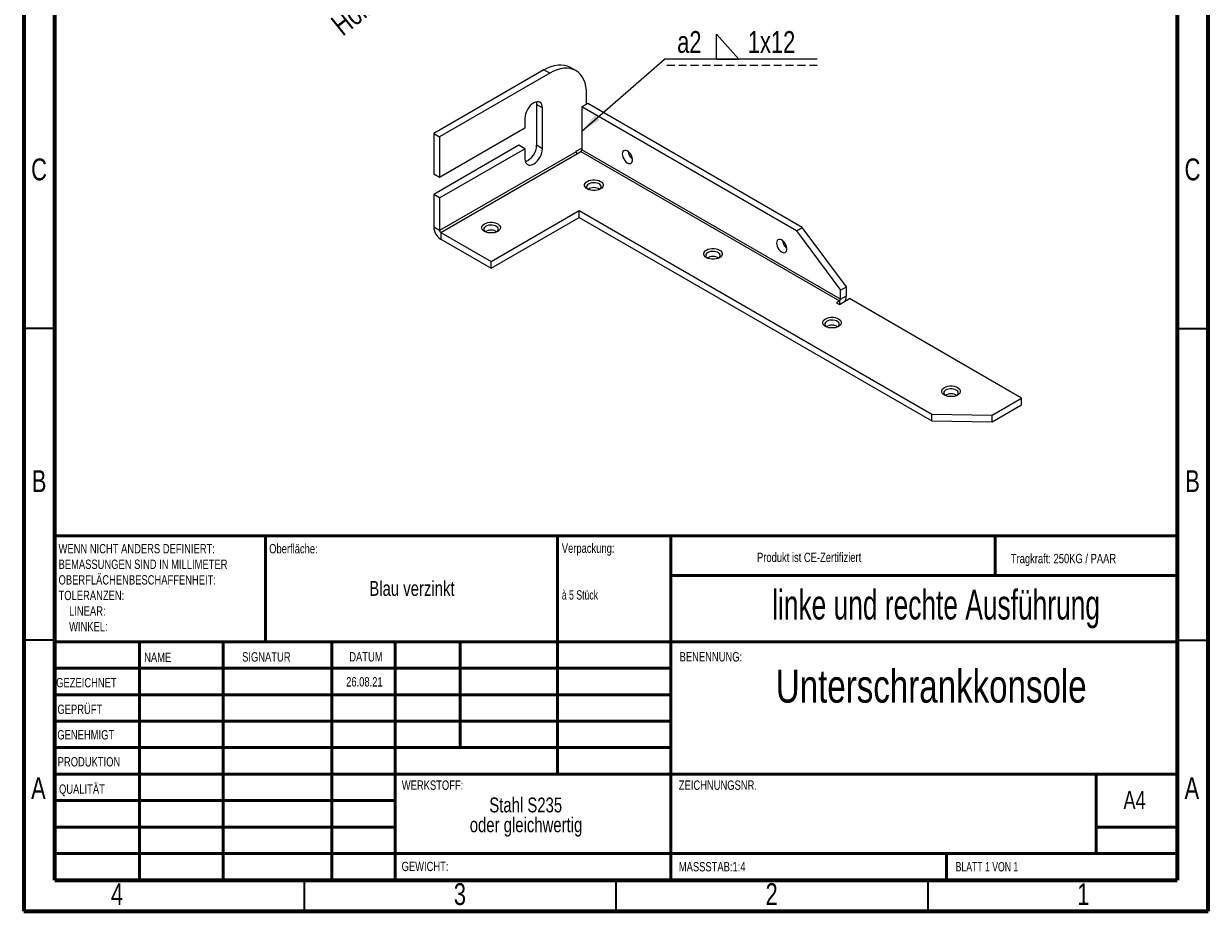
# Model space of a CAD drawing. Header units: millimetres. Extents: x 15 to 205, y 5 to 292.
# Tile 1 of 2: x 15 to 205, y 5 to 147. Entities that reach past the tile are written whole.
import ezdxf

# ---------------------------------------------------------------- set-up
doc = ezdxf.new("R2010")
doc.units = ezdxf.units.MM
doc.linetypes.add('HIDDEN', pattern=[1.905, 1.27, -0.635])
doc.styles.add('SLDTEXTSTYLE0', font='TXT', dxfattribs={"width": 0.75})
doc.styles.add('SLDTEXTSTYLE1', font='TXT', dxfattribs={"width": 0.663})
doc.styles.add('SLDTEXTSTYLE2', font='TXT', dxfattribs={"width": 0.692308})
doc.styles.add('SLDTEXTSTYLE3', font='TXT', dxfattribs={"width": 0.694444})
doc.dimstyles.new('SLDDIMSTYLE2', dxfattribs={"dimtxt": 3.5, "dimasz": 3.302, "dimexe": 0, "dimexo": 0.0625, "dimgap": 0.875, "dimtad": 1, "dimlfac": 4, "dimrnd": 1e-09, "dimzin": 12, "dimdsep": 46, "dimtxsty": 'SLDTEXTSTYLE0', "dimblk1": 'NONE', "dimsah": 1, "dimcen": 0, "dimadec": 0, "dimazin": 3, "dimtfac": 1, "dimtmove": 0, "dimatfit": 3, "dimldrblk": 'NONE', "dimfxl": 1, "dimfrac": 2, "dimtolj": 1, "dimtzin": 12, "dimarcsym": 0})
doc.dimstyles.new('SLDDIMSTYLE3', dxfattribs={"dimtxt": 0.18, "dimasz": 3.302, "dimexe": 0, "dimexo": 0.0625, "dimgap": 0, "dimtad": 0, "dimtih": 1, "dimtoh": 1, "dimdec": 0, "dimrnd": 1e-09, "dimzin": 0, "dimdsep": 46, "dimtxsty": 'Standard', "dimsah": 1, "dimcen": 0.09, "dimadec": 0, "dimazin": 0, "dimtfac": 3.302, "dimtdec": 0, "dimtofl": 0, "dimtmove": 0, "dimatfit": 3, "dimfxl": 1, "dimfrac": 2, "dimtolj": 1, "dimtzin": 0, "dimarcsym": 0})

# ---------------------------------------------------------------- blocks, each defined once
blk = doc.blocks.new('SW_NOTE_0')
at = {"color": 0, "linetype": 'Continuous', "lineweight": 0, "attachment_point": 2, "style": 'SLDTEXTSTYLE0'}
for s, insert, char_height in [('Stahl S235', (7.48, 3.07), 2.381), ('oder gleichwertig', (7.53, -0.11), 2.3813)]:
    blk.add_mtext(s, dxfattribs=dict(at, insert=insert, char_height=char_height))
blk = doc.blocks.new('SW_NOTE_0_1')
at = {"color": 0, "linetype": 'Continuous', "lineweight": 0, "char_height": 1.5, "attachment_point": 1}
for s, insert, style in [('Verpackung:', (0, 1.93), 'SLDTEXTSTYLE0'), ('à 5 Stück', (0, -5.57), 'SLDTEXTSTYLE3')]:
    blk.add_mtext(s, dxfattribs=dict(at, insert=insert, style=style))
blk = doc.blocks.new('SW_NOTE_0_2')
at = {"color": 0, "linetype": 'Continuous', "lineweight": 0, "char_height": 1.5, "attachment_point": 1, "style": 'SLDTEXTSTYLE0'}
for s, insert in [('WENN NICHT ANDERS DEFINIERT:', (0, 1.93)), ('BEMASSUNGEN SIND IN MILLIMETER', (0, -0.57)), ('OBERFLÄCHENBESCHAFFENHEIT:', (0, -3.07)), ('TOLERANZEN:', (0, -5.57)), ('LINEAR:', (1.69, -8.07)), ('WINKEL:', (1.69, -10.57))]:
    blk.add_mtext(s, dxfattribs=dict(at, insert=insert))
blk = doc.blocks.new('_D_12')
at = {"color": 7, "linetype": 'Continuous', "lineweight": 0}
for q in [(102.27, 187.21), (59.85, 153.16)]:
    blk.add_line((100.9, 186.11), q, dxfattribs=at)
at = {"color": 7, "linetype": 'Continuous', "lineweight": 18}
blk.add_solid([(100.9, 186.11), (98.01, 184.44), (98.65, 183.65)], dxfattribs=at)
at = {"color": 7, "linetype": 'Continuous', "lineweight": 18, "char_height": 3.5, "attachment_point": 1, "rotation": 38.7468, "style": 'SLDTEXTSTYLE0'}
for s, insert in [('6.2-6.5', (66.39, 164.28)), ('Holzschrauben', (63.97, 148.02)), ('für 6er', (68.02, 158.4)), ('%%c', (62.31, 160.94))]:
    blk.add_mtext(s, dxfattribs=dict(at, insert=insert))
blk = doc.blocks.new('_None')
blk = doc.blocks.new('SW_SYMBOL_WELD_FILL')
at = {"color": 0, "linetype": 'Continuous', "lineweight": 0}
for p, q in [((100, 0), (100, 900)), ((100, 900), (900, 0)), ((100, 0), (900, 0))]:
    blk.add_line(p, q, dxfattribs=at)
blk = doc.blocks.new('SW_WELDSYMBOL_0')
at = {"color": 0, "linetype": 'Continuous', "lineweight": 0}
blk.add_line((24.49, 0), (0, 0), dxfattribs=at)
at = {"color": 0, "linetype": 'HIDDEN', "lineweight": 0}
blk.add_line((24.49, -1), (0, -1), dxfattribs=at)
at = {"color": 0, "linetype": 'Continuous', "lineweight": 0, "xscale": 0.0044707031, "yscale": 0.0044707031, "zscale": 0.0044707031}
blk.add_blockref('SW_SYMBOL_WELD_FILL', (7.87, 0), dxfattribs=at)
at = {"color": 0, "linetype": 'Continuous', "lineweight": 0, "char_height": 3.5, "attachment_point": 1, "style": 'SLDTEXTSTYLE0'}
for s, insert in [('a2', (2.02, 4.51)), ('1x12', (13.35, 4.51))]:
    blk.add_mtext(s, dxfattribs=dict(at, insert=insert))

msp = doc.modelspace()

# ---------------------------------------------------------------- linework, layer by layer
at = {"color": 7, "linetype": 'Continuous', "lineweight": 70}
for p, q in [((15, 292), (15, 5)), ((205, 5), (205, 292)), ((20, 10), (20, 287)), ((200, 287), (200, 10)), ((20, 10), (200, 10)), ((15, 5), (205, 5))]:
    msp.add_line(p, q, dxfattribs=at)
at = {"color": 7, "linetype": 'Continuous', "lineweight": 25}
for p, q in [((98.4471, 139.9869), (80.7694, 129.7818)), ((99.3899, 139.4426), (81.7122, 129.2375)), ((99.3899, 139.4426), (98.4471, 139.9869)), ((103.5562, 139.8552), (102.6134, 140.3994)), ((105.2824, 134.4775), (105.2824, 136.0398)), ((98.2114, 133.863), (97.2686, 134.4073)), ((97.2686, 134.4073), (97.2686, 127.875)), ((98.2114, 127.3307), (98.2114, 133.863)), ((105.4568, 134.5782), (104.514, 134.0339)), ((104.514, 134.0339), (104.514, 127.1577)), ((138.9407, 114.1598), (104.514, 134.0339)), ((139.8835, 114.7041), (105.4568, 134.5782)), ((95.3829, 132.2302), (95.3829, 130.5971)), ((80.7694, 129.7818), (80.7694, 123.2494)), ((80.7694, 129.7818), (81.7122, 129.2375)), ((95.3829, 130.5971), (81.7122, 122.7052)), ((81.7122, 129.2375), (81.7122, 122.7052)), ((94.4401, 127.8752), (80.7694, 119.9833)), ((81.7122, 119.439), (95.3829, 127.3309)), ((95.3829, 127.3309), (94.4401, 127.8752)), ((95.3829, 127.3309), (95.3829, 125.6979)), ((98.2114, 127.3307), (97.2686, 127.875)), ((103.6325, 126.9219), (104.514, 127.4308)), ((103.6325, 126.8502), (81.7122, 114.1959)), ((81.8858, 113.8952), (103.8061, 126.5495)), ((103.6325, 126.8502), (103.6325, 126.9219)), ((103.8061, 126.5495), (103.8069, 126.549)), ((103.8069, 126.549), (104.3404, 126.857)), ((104.3404, 126.857), (145.8382, 102.9009)), ((146.0118, 103.2016), (104.514, 127.1577)), ((81.7122, 122.7052), (80.7694, 123.2494)), ((81.7122, 119.439), (80.7694, 119.9833)), ((80.7694, 119.9833), (80.7694, 114.7402)), ((81.7122, 119.439), (81.7122, 114.1959)), ((89.9618, 109.233), (104.1039, 117.3971)), ((89.9618, 108.1443), (104.1039, 116.3084)), ((104.1039, 117.3971), (160.6725, 84.7408)), ((104.1039, 116.3084), (104.1039, 117.3971)), ((104.1039, 116.3084), (160.6725, 83.652)), ((81.7122, 114.1959), (80.7694, 114.7402)), ((138.9407, 114.1598), (139.8835, 114.7041)), ((138.9407, 114.1598), (146.0118, 104.6342)), ((146.9546, 105.1785), (139.8835, 114.7041)), ((81.8858, 113.8952), (89.9618, 109.233)), ((81.8858, 113.8952), (81.8858, 112.8064)), ((81.8858, 112.8064), (89.9618, 108.1443)), ((89.9618, 108.1443), (89.9618, 109.233)), ((146.0118, 104.6342), (146.9546, 105.1785)), ((146.0118, 103.2016), (146.0118, 104.6342)), ((146.9546, 103.7459), (146.9546, 105.1785)), ((145.8382, 102.9009), (145.3668, 102.6287)), ((145.3668, 102.6287), (145.8382, 102.3566)), ((145.8382, 102.3566), (147.426, 103.2732)), ((145.8382, 102.9009), (145.8382, 102.3566)), ((146.0118, 103.2016), (146.9546, 103.7459)), ((175.0503, 87.3261), (147.426, 103.2732)), ((170.3363, 84.6047), (175.0503, 87.3261)), ((170.3363, 83.516), (175.0503, 86.2373)), ((175.0503, 86.2373), (175.0503, 87.3261)), ((160.6725, 84.7408), (170.3363, 84.6047)), ((160.6725, 83.652), (160.6725, 84.7408)), ((160.6725, 83.652), (170.3363, 83.516)), ((170.3363, 83.516), (170.3363, 84.6047))]:
    msp.add_line(p, q, dxfattribs=at)
at = {"color": 7, "linetype": 'Continuous', "lineweight": 35}
for p, q in [((20, 98.5), (15, 98.5)), ((200, 98.5), (205, 98.5)), ((20, 48.5), (15, 48.5)), ((200, 48.5), (205, 48.5)), ((60, 10), (60, 5)), ((110, 10), (110, 5)), ((160, 10), (160, 5))]:
    msp.add_line(p, q, dxfattribs=at)
at = {"color": 7, "linetype": 'Continuous', "lineweight": 50}
for p, q in [((20, 65.25), (200, 65.25)), ((20, 65.25), (20, 10)), ((53.8, 48.25), (53.8, 65.25)), ((100.6, 65.25), (100.6, 27)), ((118.8, 65.25), (118.8, 10)), ((170.8, 58.875), (170.8, 65.25)), ((200, 58.875), (118.8, 58.875)), ((200, 48.25), (20, 48.25)), ((33.5963, 48.25), (33.5963, 10)), ((46.991, 48.25), (46.991, 10)), ((64.3989, 48.25), (64.3989, 10)), ((74.6, 10), (74.6, 48.25)), ((85, 31.25), (85, 48.25)), ((118.8, 44), (20, 44)), ((118.8, 39.75), (20, 39.75)), ((118.8, 35.5), (20, 35.5)), ((118.8, 31.25), (20, 31.25)), ((74.6, 27), (20, 27)), ((74.6, 27), (200, 27)), ((187, 14.25), (187, 27)), ((74.6, 22.7499), (20, 22.7499)), ((74.6, 18.5), (20, 18.5)), ((200, 18.5), (187, 18.5)), ((20, 14.25), (200, 14.25)), ((163, 10), (163, 14.25))]:
    msp.add_line(p, q, dxfattribs=at)
at = {"color": 7, "linetype": 'Continuous', "lineweight": 25, "flags": 128}
for points in [[(98.4471, 139.9869), (99.0246, 140.2875), (99.5966, 140.5198), (100.1576, 140.6813), (100.702, 140.7707), (101.2248, 140.7869), (101.7208, 140.73), (102.1853, 140.6003), (102.6134, 140.3994)], [(105.2824, 136.0398), (105.2541, 136.6904), (105.1692, 137.3019), (105.0287, 137.8686), (104.8339, 138.3848), (104.5866, 138.8457), (104.2894, 139.2469), (103.9449, 139.5844), (103.5565, 139.855), (103.1281, 140.0561), (102.6636, 140.1857), (102.1676, 140.2427), (101.6449, 140.2264), (101.1004, 140.1371), (100.5395, 139.9755), (99.9674, 139.7432), (99.3899, 139.4426)], [(98.2114, 133.863), (98.1842, 134.1659), (98.1037, 134.4258), (97.973, 134.6327), (97.7971, 134.7786), (97.5828, 134.858), (97.3383, 134.8678), (97.073, 134.8076), (96.7971, 134.6797), (96.5212, 134.489), (96.256, 134.2429), (96.0115, 133.9509), (95.7971, 133.6241), (95.6213, 133.2751), (95.4906, 132.9173), (95.4101, 132.5645), (95.3829, 132.2302)], [(97.2076, 134.8463), (97.2414, 134.7102), (97.2686, 134.4073)], [(95.3829, 125.6979), (95.4101, 125.395), (95.4906, 125.1351), (95.6213, 124.9282), (95.7971, 124.7822), (96.0115, 124.7028), (96.256, 124.6931), (96.5212, 124.7533), (96.7971, 124.8812), (97.073, 125.0718), (97.3383, 125.3179), (97.5828, 125.61), (97.7971, 125.9368), (97.973, 126.2858), (98.1037, 126.6436), (98.1842, 126.9964), (98.2114, 127.3307)], [(111.01, 126.4734), (111.0359, 126.2215), (111.112, 125.9555), (111.2336, 125.6922), (111.3929, 125.448), (111.58, 125.2383), (111.7832, 125.0763), (111.9895, 124.9721), (112.1862, 124.9324), (112.3608, 124.9595), (112.5024, 125.0519), (112.602, 125.2036), (112.6534, 125.4052), (112.6534, 125.644), (112.602, 125.905), (112.5024, 126.1718), (112.3608, 126.4276), (112.1862, 126.6563), (111.9895, 126.8436), (111.7832, 126.9778), (111.58, 127.0503), (111.3929, 127.0566), (111.2336, 126.9964), (111.112, 126.8734), (111.0359, 126.6953), (111.01, 126.4734)], [(105.4003, 120.8668), (105.1909, 121.0184), (105.0451, 121.1931), (104.9704, 121.3822), (104.9704, 121.5761), (105.0451, 121.7651), (105.1909, 121.9398), (105.4003, 122.0914), (105.6629, 122.2123), (105.9655, 122.2965), (106.293, 122.3396), (106.6289, 122.3396), (106.9564, 122.2965), (107.259, 122.2123), (107.5216, 122.0914), (107.731, 121.9398), (107.8768, 121.7651), (107.9515, 121.5761), (107.9515, 121.3822), (107.8768, 121.1931), (107.731, 121.0184), (107.5216, 120.8668), (107.259, 120.7459), (106.9564, 120.6618), (106.6289, 120.6186), (106.293, 120.6186), (105.9655, 120.6618), (105.6629, 120.7459), (105.4003, 120.8668)], [(107.3888, 120.7987), (107.4259, 120.8284), (107.5586, 120.9788), (107.6224, 121.1436), (107.6132, 121.3123), (107.5317, 121.4744), (107.3828, 121.6197), (107.176, 121.7391), (106.9243, 121.8251), (106.6434, 121.8722), (106.3511, 121.8775), (106.0657, 121.8406), (105.8052, 121.764), (105.5858, 121.6523), (105.4214, 121.5127), (105.3224, 121.3539), (105.2948, 121.1858), (105.3406, 121.0191), (105.4567, 120.8641), (105.5331, 120.7987)], [(88.9011, 114.0634), (88.6917, 114.215), (88.546, 114.3897), (88.4712, 114.5788), (88.4712, 114.7727), (88.546, 114.9617), (88.6917, 115.1364), (88.9011, 115.288), (89.1637, 115.4089), (89.4664, 115.4931), (89.7938, 115.5362), (90.1297, 115.5362), (90.4572, 115.4931), (90.7598, 115.4089), (91.0224, 115.288), (91.2319, 115.1364), (91.3776, 114.9617), (91.4524, 114.7727), (91.4524, 114.5788), (91.3776, 114.3897), (91.2319, 114.215), (91.0224, 114.0634), (90.7598, 113.9425), (90.4572, 113.8584), (90.1297, 113.8152), (89.7938, 113.8152), (89.4664, 113.8584), (89.1637, 113.9425), (88.9011, 114.0634)], [(90.8897, 113.9953), (90.9267, 114.025), (91.0595, 114.1754), (91.1233, 114.3402), (91.1141, 114.5089), (91.0325, 114.671), (90.8836, 114.8163), (90.6768, 114.9357), (90.4251, 115.0217), (90.1443, 115.0688), (89.852, 115.0741), (89.5666, 115.0372), (89.306, 114.9606), (89.0867, 114.8489), (88.9223, 114.7093), (88.8232, 114.5505), (88.7957, 114.3824), (88.8414, 114.2157), (88.9576, 114.0607), (89.0337, 113.9955)], [(135.7587, 112.1862), (135.7846, 111.9343), (135.8608, 111.6684), (135.9823, 111.405), (136.1417, 111.1608), (136.3288, 110.9511), (136.5319, 110.7891), (136.7383, 110.685), (136.9349, 110.6452), (137.1095, 110.6724), (137.2511, 110.7648), (137.3507, 110.9165), (137.4021, 111.1181), (137.4021, 111.3569), (137.3507, 111.6179), (137.2511, 111.8846), (137.1095, 112.1404), (136.9349, 112.3692), (136.7383, 112.5565), (136.5319, 112.6906), (136.3288, 112.7632), (136.1417, 112.7695), (135.9823, 112.7093), (135.8608, 112.5862), (135.7846, 112.4082), (135.7587, 112.1862)], [(124.4922, 109.8453), (124.2827, 109.9969), (124.137, 110.1716), (124.0623, 110.3607), (124.0623, 110.5546), (124.137, 110.7436), (124.2827, 110.9183), (124.4922, 111.0699), (124.7548, 111.1908), (125.0574, 111.275), (125.3849, 111.3181), (125.7208, 111.3181), (126.0482, 111.275), (126.3509, 111.1908), (126.6135, 111.0699), (126.8229, 110.9183), (126.9686, 110.7436), (127.0434, 110.5546), (127.0434, 110.3607), (126.9686, 110.1716), (126.8229, 109.9969), (126.6135, 109.8453), (126.3509, 109.7244), (126.0482, 109.6403), (125.7208, 109.5971), (125.3849, 109.5971), (125.0574, 109.6403), (124.7548, 109.7244), (124.4922, 109.8453)], [(126.4807, 109.7772), (126.5178, 109.8069), (126.6505, 109.9573), (126.7143, 110.1221), (126.7051, 110.2908), (126.6235, 110.4529), (126.4747, 110.5982), (126.2679, 110.7176), (126.0162, 110.8036), (125.7353, 110.8507), (125.443, 110.856), (125.1576, 110.8191), (124.8971, 110.7425), (124.6777, 110.6308), (124.5133, 110.4912), (124.4143, 110.3324), (124.3867, 110.1643), (124.4325, 109.9975), (124.5486, 109.8426), (124.625, 109.7772)], [(143.584, 98.8238), (143.3746, 98.9754), (143.2289, 99.1501), (143.1541, 99.3392), (143.1541, 99.5331), (143.2289, 99.7221), (143.3746, 99.8968), (143.584, 100.0484), (143.8467, 100.1693), (144.1493, 100.2535), (144.4768, 100.2966), (144.8127, 100.2966), (145.1401, 100.2535), (145.4428, 100.1693), (145.7054, 100.0484), (145.9148, 99.8968), (146.0605, 99.7221), (146.1353, 99.5331), (146.1353, 99.3392), (146.0605, 99.1501), (145.9148, 98.9754), (145.7054, 98.8238), (145.4428, 98.7029), (145.1401, 98.6188), (144.8127, 98.5756), (144.4768, 98.5756), (144.1493, 98.6188), (143.8467, 98.7029), (143.584, 98.8238)], [(145.5728, 98.7558), (145.6096, 98.7854), (145.7424, 98.9358), (145.8062, 99.1006), (145.797, 99.2693), (145.7154, 99.4314), (145.5666, 99.5767), (145.3598, 99.6961), (145.108, 99.782), (144.8272, 99.8291), (144.5349, 99.8344), (144.2495, 99.7976), (143.9889, 99.721), (143.7696, 99.6093), (143.6052, 99.4697), (143.5061, 99.3109), (143.4786, 99.1428), (143.5244, 98.976), (143.6405, 98.8211), (143.7166, 98.7558)], [(162.6759, 87.8023), (162.4665, 87.9539), (162.3208, 88.1286), (162.246, 88.3177), (162.246, 88.5116), (162.3208, 88.7006), (162.4665, 88.8753), (162.6759, 89.0269), (162.9385, 89.1478), (163.2412, 89.2319), (163.5686, 89.2751), (163.9045, 89.2751), (164.232, 89.2319), (164.5346, 89.1478), (164.7972, 89.0269), (165.0067, 88.8753), (165.1524, 88.7006), (165.2272, 88.5116), (165.2272, 88.3177), (165.1524, 88.1286), (165.0067, 87.9539), (164.7972, 87.8023), (164.5346, 87.6814), (164.232, 87.5973), (163.9045, 87.5541), (163.5686, 87.5541), (163.2412, 87.5973), (162.9385, 87.6814), (162.6759, 87.8023)], [(164.6645, 87.7342), (164.7015, 87.7639), (164.8343, 87.9143), (164.8981, 88.079), (164.8889, 88.2478), (164.8073, 88.4099), (164.6584, 88.5552), (164.4516, 88.6746), (164.1999, 88.7605), (163.9191, 88.8076), (163.6268, 88.8129), (163.3414, 88.7761), (163.0808, 88.6995), (162.8615, 88.5878), (162.6971, 88.4482), (162.598, 88.2893), (162.5705, 88.1213), (162.6162, 87.9545), (162.7324, 87.7996), (162.8087, 87.7342)]]:
    msp.add_lwpolyline(points, dxfattribs=at)
at = {"color": 7, "linetype": 'Continuous', "lineweight": 25}
for centre, radius, start, end in [((94.4503, 127.8962), 2.8184, 290.643285, 359.567733), ((104.0095, 126.8674), 0.3773, 182.605478, 237.394522), ((104.1371, 127.1749), 0.3773, 302.605478, 357.394522), ((113.784, 127.1223), 1.8394, 188.056865, 231.937758), ((106.4609, 119.3952), 1.6824, 56.529622, 123.470378), ((83.1933, 114.8505), 2.4264, 182.605478, 237.394522), ((82.0891, 114.213), 0.3773, 182.605478, 237.394522), ((89.9618, 112.5918), 1.6824, 56.529622, 123.470378), ((138.5328, 112.8352), 1.8394, 188.056865, 231.937758), ((125.5528, 108.3737), 1.6824, 56.529622, 123.470378), ((145.6348, 103.2187), 0.3773, 302.605478, 357.394522), ((144.7619, 103.811), 2.1936, 334.964336, 358.299022), ((144.6447, 97.3522), 1.6824, 56.529622, 123.470378), ((163.7366, 86.3307), 1.6824, 56.529622, 123.470378)]:
    msp.add_arc(centre, radius, start, end, dxfattribs=at)

# ---------------------------------------------------------------- block references
at = {"color": 7, "linetype": 'Continuous', "lineweight": 0}
for name, p in [('SW_WELDSYMBOL_0', (117.7909, 141.6858)), ('SW_NOTE_0_2', (20.5937, 61.9874)), ('SW_NOTE_0_1', (101.3092, 62.0695)), ('SW_NOTE_0', (88.0398, 20.1774))]:
    msp.add_blockref(name, p, dxfattribs=at)

# ---------------------------------------------------------------- texts
for s, insert, char_height, attachment_point, style in [('C', (17.4635, 125.7588), 3.5, 2, 'SLDTEXTSTYLE0'), ('C', (202.4635, 125.7588), 3.5, 2, 'SLDTEXTSTYLE0'), ('B', (17.4733, 75.7588), 3.5, 2, 'SLDTEXTSTYLE0'), ('B', (202.4733, 75.7588), 3.5, 2, 'SLDTEXTSTYLE0'), ('Oberfläche:', (54.3713, 63.9193), 1.5, 1, 'SLDTEXTSTYLE0'), ('Produkt ist CE-Zertifiziert', (132.6146, 62.533), 1.5, 1, 'SLDTEXTSTYLE0'), ('Tragkraft: 250KG / PAAR', (173.3276, 62.3349), 1.5, 1, 'SLDTEXTSTYLE0'), ('Blau verzinkt', (77.2702, 57.9812), 2.38125, 2, 'SLDTEXTSTYLE0'), ('linke und rechte Ausführung', (161.3327, 56.5697), 4.7625, 2, 'SLDTEXTSTYLE1'), ('NAME', (34.3222, 46.5015), 1.5, 1, 'SLDTEXTSTYLE0'), ('SIGNATUR', (50.0336, 46.5618), 1.5, 1, 'SLDTEXTSTYLE0'), ('DATUM', (67.2147, 46.5762), 1.5, 1, 'SLDTEXTSTYLE0'), ('BENENNUNG:', (120.2021, 46.5762), 1.5, 1, 'SLDTEXTSTYLE0'), ('Unterschrankkonsole', (160.5622, 43.7658), 5.291667, 2, 'SLDTEXTSTYLE0'), ('GEZEICHNET', (20.2121, 42.4297), 1.5, 1, 'SLDTEXTSTYLE0'), ('26.08.21', (69.6447, 42.5591), 1.4986, 2, 'SLDTEXTSTYLE0'), ('GEPRÜFT', (20.4105, 38.1544), 1.5, 1, 'SLDTEXTSTYLE0'), ('GENEHMIGT', (20.4017, 34.0643), 1.5, 1, 'SLDTEXTSTYLE0'), ('PRODUKTION', (20.4552, 29.7337), 1.5, 1, 'SLDTEXTSTYLE0'), ('A', (17.3602, 26.5088), 3.5, 2, 'SLDTEXTSTYLE0'), ('QUALITÄT', (20.669, 25.3496), 1.5, 1, 'SLDTEXTSTYLE0'), ('WERKSTOFF:', (75.6459, 25.9861), 1.5, 1, 'SLDTEXTSTYLE0'), ('ZEICHNUNGSNR.', (120.074, 25.9861), 1.5, 1, 'SLDTEXTSTYLE0'), ('A', (202.3602, 26.5088), 3.5, 2, 'SLDTEXTSTYLE0'), ('A4', (191.3887, 24.3004), 2.91042, 1, 'SLDTEXTSTYLE0'), ('GEWICHT:', (75.6178, 12.9493), 1.4986, 1, 'SLDTEXTSTYLE0'), ('MASSSTAB:1:4', (120.074, 12.9001), 1.5, 1, 'SLDTEXTSTYLE0'), ('BLATT 1 VON 1', (164.4783, 12.9001), 1.5, 1, 'SLDTEXTSTYLE2'), ('4', (29.9648, 9.5088), 3.5, 2, 'SLDTEXTSTYLE0'), ('3', (84.9648, 9.5088), 3.5, 2, 'SLDTEXTSTYLE0'), ('2', (134.9648, 9.5088), 3.5, 2, 'SLDTEXTSTYLE0'), ('1', (184.9648, 9.5088), 3.5, 2, 'SLDTEXTSTYLE0')]:
    msp.add_mtext(s, dxfattribs=dict(at, insert=insert, char_height=char_height, attachment_point=attachment_point, style=style))

# ---------------------------------------------------------------- dimensions: what is measured, and where the dimension line sits
at = {"color": 7, "linetype": 'Continuous', "lineweight": 18}
dim = msp.add_diameter_dim_2p(p1=(102.2683, 187.2054), p2=(100.9034, 186.1101), dimstyle='SLDDIMSTYLE2', dxfattribs=at)
dim.commit()
dim.dimension.update_dxf_attribs({"geometry": '_D_12', "text_midpoint": (72.7666, 163.5305), "dimtype": 163})

# ---------------------------------------------------------------- leaders
at = {"color": 7, "linetype": 'Continuous', "lineweight": 0}
msp.add_leader([(104.514, 130.1503), (117.7909, 141.6858)], dimstyle='SLDDIMSTYLE3', dxfattribs=at)

doc.saveas('drawing.dxf')
